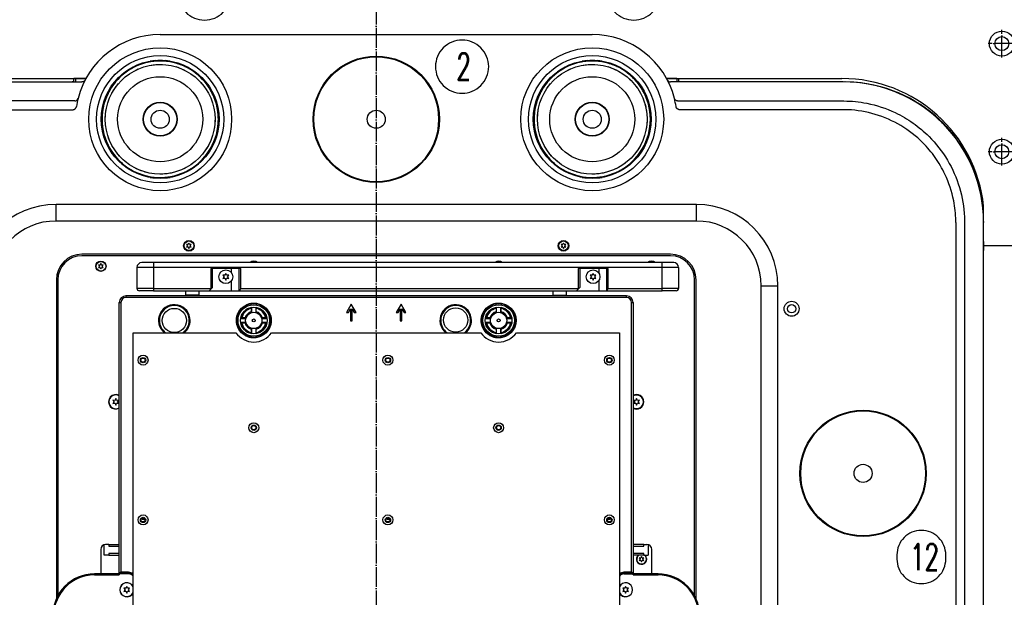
# Model space of a CAD drawing. Extents: x -1763 to 4575, y -3429 to 1051.
# Tile 191 of 193: x 3685 to 4278, y -45 to 303. Entities that reach past the tile are written whole.
import ezdxf

# ---------------------------------------------------------------- set-up
doc = ezdxf.new("R2010")
doc.units = 0
doc.linetypes.add('DASHED', pattern=[15, 7, -8])
doc.linetypes.add('DOT_CENTER', pattern=[14, 12, -1, 0, -1])
doc.layers.get('0').update_dxf_attribs({"linetype": 'CONTINUOUS'})
doc.layers.add('1', color=7, linetype='CONTINUOUS')
doc.styles.add('CONVERTER_2', font='txt.shx', dxfattribs={"width": 0.63})

# ---------------------------------------------------------------- blocks, each defined once
blk = doc.blocks.new('MANIPULATOR_TOPVIEW__658', base_point=(1892.21, 3670.62))
at = {"layer": '1', "color": 1, "linetype": 'DOT_CENTER'}
for p, q in [((4276.5, 280.25), (4276.5, 296.75)), ((4284.75, 288.5), (4268.25, 288.5)), ((4276.5, 215.25), (4276.5, 231.75)), ((4284.75, 223.5), (4268.25, 223.5))]:
    blk.add_line(p, q, dxfattribs=at)
at = {"layer": '1', "color": 7, "linetype": 'CONTINUOUS'}
for p, q in [((3619.77, 267.5), (3725.27, 267.5)), ((4074.73, 267.5), (4180.23, 267.5)), ((4265.5, -214), (4265.5, 190.85)), ((4265.5, 167), (4285.5, 167))]:
    blk.add_line(p, q, dxfattribs=at)
for centre, radius in [((4276.5, 288.5), 7.5), ((4276.5, 288.5), 4.2), ((4276.5, 223.5), 7.5), ((4276.5, 223.5), 4.2)]:
    blk.add_circle(centre, radius, dxfattribs=at)
blk.add_arc((4180.23, 181.75), 85.75, 6.0904, 90, dxfattribs=at)
blk = doc.blocks.new('TH_TV__659', base_point=(4286.02, 294))
at = {"color": 3, "linetype": 'CONTINUOUS'}
for p, q in [((3770, 294), (4030, 294)), ((3764, 277.92), (3764, 277.79)), ((3764, 277.79), (3764, 277.79)), ((3767, 278.21), (3767, 278.31)), ((3767, 278.21), (3767, 277.87)), ((3773, 278.31), (3773, 278.21)), ((3773, 277.87), (3773, 278.21)), ((3776, 277.92), (3776, 277.79)), ((3776, 277.79), (3776, 277.79)), ((4024, 277.92), (4024, 277.79)), ((4024, 277.79), (4024, 277.79)), ((4027, 278.21), (4027, 278.31)), ((4027, 278.21), (4027, 277.87)), ((4033, 278.31), (4033, 278.21)), ((4033, 277.87), (4033, 278.21)), ((4036, 277.92), (4036, 277.79)), ((4036, 277.79), (4036, 277.79)), ((3719, 267.5), (3718, 267.5)), ((3718, 265.43), (3718, 267.5)), ((3725.27, 267.5), (3719, 267.5)), ((3719, 267.5), (3719, 265.43)), ((4081, 267.5), (4074.73, 267.5)), ((4081, 267.5), (4082, 267.5)), ((4081, 267.5), (4081, 265.43)), ((4082, 267.5), (4082, 265.43)), ((3619, 265.5), (3717, 265.5)), ((3718, 265.5), (3717, 265.5)), ((3717, 265.43), (3717, 265.5)), ((3717, 265.43), (3722.95, 265.43)), ((4083, 265.43), (4077.05, 265.43)), ((4083, 265.5), (4082, 265.5)), ((4083, 265.43), (4083, 265.5)), ((4181, 265.5), (4083, 265.5)), ((3718.62, 254.02), (3618.93, 254.02)), ((3735.21, 249), (3735.08, 249)), ((3735.21, 249), (3735.21, 249)), ((3804.79, 249), (3804.79, 249)), ((3804.79, 249), (3804.92, 249)), ((3995.21, 249), (3995.08, 249)), ((3995.21, 249), (3995.21, 249)), ((4064.79, 249), (4064.79, 249)), ((4064.79, 249), (4064.92, 249)), ((4081.38, 254.02), (4181.07, 254.02)), ((3619.09, 248.77), (3717.57, 248.77)), ((3734.69, 246), (3734.79, 246)), ((3735.13, 246), (3734.79, 246)), ((3805.21, 246), (3804.87, 246)), ((3805.21, 246), (3805.31, 246)), ((3994.69, 246), (3994.79, 246)), ((3995.13, 246), (3994.79, 246)), ((4065.21, 246), (4064.87, 246)), ((4065.21, 246), (4065.31, 246)), ((4180.91, 248.77), (4082.43, 248.77)), ((4236.5, 244.99), (4236.36, 244.84)), ((4238.74, 242.98), (4238.59, 242.83)), ((3734.79, 240), (3734.69, 240)), ((3734.79, 240), (3735.13, 240)), ((3735.08, 237), (3735.21, 237)), ((3735.21, 237), (3735.21, 237)), ((3804.79, 237), (3804.92, 237)), ((3804.79, 237), (3804.79, 237)), ((3804.87, 240), (3805.21, 240)), ((3805.31, 240), (3805.21, 240)), ((3994.79, 240), (3994.69, 240)), ((3994.79, 240), (3995.13, 240)), ((3995.08, 237), (3995.21, 237)), ((3995.21, 237), (3995.21, 237)), ((4064.79, 237), (4064.92, 237)), ((4064.79, 237), (4064.79, 237)), ((4064.87, 240), (4065.21, 240)), ((4065.31, 240), (4065.21, 240)), ((4242.83, 238.59), (4242.98, 238.74)), ((4244.84, 236.36), (4244.99, 236.5)), ((3764, 208.21), (3764, 208.08)), ((3764, 208.21), (3764, 208.21)), ((3767, 208), (3767, 208.13)), ((3767, 208), (3767, 207.79)), ((3767, 207.69), (3767, 207.79)), ((3773, 208.13), (3773, 207.79)), ((3773, 207.79), (3773, 207.69)), ((3776, 208.08), (3776, 208.21)), ((3776, 208.21), (3776, 208.21)), ((4024, 208.21), (4024, 208.08)), ((4024, 208.21), (4024, 208.21)), ((4027, 208), (4027, 208.13)), ((4027, 208), (4027, 207.79)), ((4027, 207.69), (4027, 207.79)), ((4033, 208.13), (4033, 207.79)), ((4033, 207.79), (4033, 207.69)), ((4036, 208.08), (4036, 208.21)), ((4036, 208.21), (4036, 208.21)), ((4092.68, 191.8), (3707.32, 191.8)), ((3707.32, 181.8), (3707.32, 191.8)), ((4092.68, 181.8), (4092.68, 191.8)), ((4092.68, 181.8), (3707.32, 181.8)), ((4248.77, 180.91), (4248.77, -380.91)), ((4254.02, 181.07), (4254.02, -381.07)), ((4265.5, 181.5), (4265.5, 181)), ((4265.5, 169.5), (4265.5, 181)), ((4265.5, -381), (4265.5, 181)), ((3786.92, 167.59), (3785.93, 167.7)), ((3785.93, 167.7), (3786.52, 166.9)), ((3786.52, 166.9), (3785.93, 166.1)), ((3785.93, 166.1), (3786.92, 166.21)), ((3787.32, 168.5), (3786.92, 167.59)), ((3786.92, 166.21), (3787.32, 165.3)), ((3787.72, 167.59), (3787.32, 168.5)), ((3787.32, 165.3), (3787.72, 166.21)), ((3788.71, 167.7), (3787.72, 167.59)), ((3787.72, 166.21), (3788.71, 166.1)), ((3788.12, 166.9), (3788.71, 167.7)), ((3788.71, 166.1), (3788.12, 166.9)), ((4011.29, 167.7), (4011.88, 166.9)), ((4012.28, 167.59), (4011.29, 167.7)), ((4011.88, 166.9), (4011.29, 166.1)), ((4011.29, 166.1), (4012.28, 166.21)), ((4012.68, 168.5), (4012.28, 167.59)), ((4012.28, 166.21), (4012.68, 165.3)), ((4013.08, 167.59), (4012.68, 168.5)), ((4012.68, 165.3), (4013.08, 166.21)), ((4014.07, 167.7), (4013.08, 167.59)), ((4013.08, 166.21), (4014.07, 166.1)), ((4013.48, 166.9), (4014.07, 167.7)), ((4014.07, 166.1), (4013.48, 166.9)), ((4265.5, 169.5), (4265.5, 164)), ((4077.08, 161.8), (3722.92, 161.8)), ((4077.08, 160.9), (3722.92, 160.9)), ((4265.5, 141), (4265.5, 164)), ((3733.94, 155.29), (3732.95, 155.4)), ((3732.95, 155.4), (3733.54, 154.6)), ((3733.54, 154.6), (3732.95, 153.8)), ((3734.34, 156.2), (3733.94, 155.29)), ((3734.74, 155.29), (3734.34, 156.2)), ((3735.73, 155.4), (3734.74, 155.29)), ((3735.14, 154.6), (3735.73, 155.4)), ((3735.73, 153.8), (3735.14, 154.6)), ((3766.01, 156.8), (3759, 156.8)), ((4072, 156.8), (3766.01, 156.8)), ((4072, 153.8), (4072, 156.8)), ((4079, 156.8), (4072, 156.8)), ((3732.95, 153.8), (3733.94, 153.91)), ((3733.94, 153.91), (3734.34, 153)), ((3734.34, 153), (3734.74, 153.91)), ((3734.74, 153.91), (3735.73, 153.8)), ((3766, 153.8), (3756, 153.8)), ((3756, 153.8), (3756, 141.3)), ((4072, 153.8), (3766, 153.8)), ((3766, 153.8), (3766, 141.3)), ((3801.51, 153.3), (3800.51, 153.3)), ((3800.51, 153.3), (3800.51, 141.3)), ((3801.51, 141.8), (3801.51, 153.3)), ((3813.01, 153.3), (3801.51, 153.3)), ((3809.01, 149.17), (3807.78, 149.3)), ((3807.78, 149.3), (3808.51, 148.3)), ((3808.51, 148.3), (3807.78, 147.3)), ((3809.51, 150.3), (3809.01, 149.17)), ((3810.01, 149.17), (3809.51, 150.3)), ((3811.24, 149.3), (3810.01, 149.17)), ((3810.51, 148.3), (3811.24, 149.3)), ((3811.24, 147.3), (3810.51, 148.3)), ((3813.01, 150.53), (3813.01, 153.3)), ((3817.51, 153.3), (3813.01, 153.3)), ((3818.51, 153.3), (3817.51, 153.3)), ((3817.51, 139.89), (3817.51, 153.3)), ((3818.51, 141.3), (3818.51, 153.3)), ((4022.49, 153.3), (4021.49, 153.3)), ((4021.49, 153.3), (4021.49, 141.3)), ((4033.99, 153.3), (4022.49, 153.3)), ((4022.49, 153.3), (4022.49, 141.8)), ((4029.99, 149.17), (4028.76, 149.3)), ((4028.76, 149.3), (4029.49, 148.3)), ((4029.49, 148.3), (4028.76, 147.3)), ((4030.49, 150.3), (4029.99, 149.17)), ((4030.99, 149.17), (4030.49, 150.3)), ((4032.22, 149.3), (4030.99, 149.17)), ((4031.49, 148.3), (4032.22, 149.3)), ((4032.22, 147.3), (4031.49, 148.3)), ((4033.99, 153.3), (4033.99, 150.53)), ((4038.49, 153.3), (4033.99, 153.3)), ((4039.49, 153.3), (4038.49, 153.3)), ((4038.49, 153.3), (4038.49, 139.89)), ((4039.49, 141.3), (4039.49, 153.3)), ((4082, 153.8), (4072, 153.8)), ((4072, 141.3), (4072, 153.8)), ((4082, 153.8), (4082, 141.3)), ((3707.52, 146.4), (3707.52, -45.43)), ((3708.42, 146.4), (3708.42, -43.59)), ((3807.78, 147.3), (3809.01, 147.43)), ((3809.01, 147.43), (3809.51, 146.3)), ((3809.51, 146.3), (3810.01, 147.43)), ((3810.01, 147.43), (3811.24, 147.3)), ((3813.01, 139.8), (3813.01, 146.07)), ((4028.76, 147.3), (4029.99, 147.43)), ((4029.99, 147.43), (4030.49, 146.3)), ((4030.49, 146.3), (4030.99, 147.43)), ((4030.99, 147.43), (4032.22, 147.3)), ((4033.99, 146.07), (4033.99, 139.8)), ((4091.58, -43.59), (4091.58, 146.4)), ((4092.48, -45.43), (4092.48, 146.4)), ((4131.68, 142.8), (4141.68, 142.8)), ((4131.68, -342.8), (4131.68, 142.8)), ((4141.68, -342.8), (4141.68, 142.8)), ((3749.4, 136.8), (3749.4, 135.8)), ((4050.6, 136.8), (3749.4, 136.8)), ((3766, 141.3), (3756, 141.3)), ((3766, 139.8), (3757.5, 139.8)), ((3766, 141.3), (3800.51, 141.3)), ((3766, 139.8), (3799.51, 139.8)), ((3785.51, 137.2), (3785.51, 139.8)), ((3793.51, 137.2), (3785.51, 137.2)), ((3785.71, 137), (3785.51, 137.2)), ((3793.31, 137), (3785.71, 137)), ((3787.01, 136.8), (3787.01, 137)), ((3792.01, 136.8), (3792.01, 137)), ((3793.31, 137), (3793.51, 137.2)), ((3793.51, 137.2), (3793.51, 139.8)), ((3799.51, 139.8), (3800.57, 140.86)), ((3799.51, 139.8), (3803.34, 139.8)), ((3800.57, 140.86), (3801.51, 141.8)), ((3803.34, 139.8), (3813.01, 139.8)), ((3813.01, 139.8), (3817.51, 139.8)), ((3817.51, 139.89), (3817.51, 139.8)), ((3817.51, 139.8), (3849.34, 139.8)), ((3818.51, 141.3), (4021.49, 141.3)), ((3849.34, 139.8), (3950.66, 139.8)), ((3950.66, 139.8), (3985.39, 139.8)), ((3985.39, 139.8), (3989.89, 139.8)), ((3989.89, 139.8), (3996.66, 139.8)), ((3996.66, 139.8), (4020.49, 139.8)), ((4006.49, 137.2), (4006.49, 139.8)), ((4006.49, 137.2), (4014.49, 137.2)), ((4006.69, 137), (4006.49, 137.2)), ((4014.29, 137), (4006.69, 137)), ((4007.99, 136.8), (4007.99, 137)), ((4012.99, 136.8), (4012.99, 137)), ((4014.29, 137), (4014.49, 137.2)), ((4014.49, 137.2), (4014.49, 139.8)), ((4021.55, 140.86), (4020.49, 139.8)), ((4020.49, 139.8), (4033.99, 139.8)), ((4022.49, 141.8), (4021.55, 140.86)), ((4033.99, 139.8), (4038.49, 139.8)), ((4038.49, 139.89), (4038.49, 139.8)), ((4038.49, 139.8), (4072, 139.8)), ((4039.49, 141.3), (4072, 141.3)), ((4050.6, 135.8), (4050.6, 136.8)), ((4072, 139.8), (4072, 141.3)), ((4082, 141.3), (4072, 141.3)), ((4080.5, 139.8), (4072, 139.8)), ((4265.5, 43), (4265.5, 141)), ((3745.4, -30), (3745.4, 132.8)), ((3745.4, 132.8), (3746.4, 132.8)), ((3746.4, 132.8), (3746.4, -29.5)), ((4050.6, 135.8), (3749.4, 135.8)), ((3885, 131.8), (3882.11, 126.8)), ((3887.89, 126.8), (3885, 131.8)), ((3915, 131.8), (3912.11, 126.8)), ((3917.89, 126.8), (3915, 131.8)), ((4053.6, 132.8), (4054.6, 132.8)), ((4053.6, -29.5), (4053.6, 132.8)), ((4054.6, 132.8), (4054.6, -30)), ((3824.84, 129.85), (3824.84, 129.73)), ((3824.84, 129.73), (3824.84, 129.2)), ((3824.84, 129.2), (3824.84, 127.23)), ((3824.84, 127.23), (3824.84, 126.76)), ((3824.84, 126.74), (3824.84, 126.76)), ((3825.14, 127.22), (3825.14, 129.91)), ((3827.54, 129.91), (3827.54, 127.22)), ((3827.84, 129.85), (3827.84, 129.73)), ((3827.84, 129.2), (3827.84, 129.73)), ((3827.84, 127.23), (3827.84, 129.2)), ((3827.84, 126.76), (3827.84, 127.23)), ((3827.84, 126.76), (3827.84, 126.74)), ((3882.11, 126.8), (3883.27, 126.8)), ((3883.27, 126.8), (3884.5, 128.93)), ((3884.5, 128.93), (3884.5, 121.8)), ((3885.5, 121.8), (3885.5, 128.93)), ((3885.5, 128.93), (3886.73, 126.8)), ((3886.73, 126.8), (3887.89, 126.8)), ((3912.11, 126.8), (3913.27, 126.8)), ((3913.27, 126.8), (3914.5, 128.93)), ((3914.5, 128.93), (3914.5, 121.8)), ((3915.5, 121.8), (3915.5, 128.93)), ((3915.5, 128.93), (3916.73, 126.8)), ((3916.73, 126.8), (3917.89, 126.8)), ((3972.16, 129.85), (3972.16, 129.73)), ((3972.16, 129.73), (3972.16, 129.2)), ((3972.16, 129.2), (3972.16, 127.23)), ((3972.16, 127.23), (3972.16, 126.76)), ((3972.16, 126.74), (3972.16, 126.76)), ((3972.46, 127.22), (3972.46, 129.91)), ((3974.86, 129.91), (3974.86, 127.22)), ((3975.16, 129.85), (3975.16, 129.73)), ((3975.16, 129.73), (3975.16, 129.2)), ((3975.16, 127.23), (3975.16, 129.2)), ((3975.16, 126.76), (3975.16, 127.23)), ((3975.16, 126.76), (3975.16, 126.74)), ((3818.41, 123.17), (3821.09, 123.17)), ((3821.09, 120.77), (3818.41, 120.77)), ((3818.46, 123.47), (3818.58, 123.47)), ((3818.46, 120.47), (3818.58, 120.47)), ((3819.11, 123.47), (3818.58, 123.47)), ((3818.58, 120.47), (3819.11, 120.47)), ((3821.08, 123.47), (3819.11, 123.47)), ((3819.11, 120.47), (3821.08, 120.47)), ((3821.55, 123.47), (3821.08, 123.47)), ((3821.08, 120.47), (3821.55, 120.47)), ((3821.55, 123.47), (3821.57, 123.47)), ((3821.57, 120.47), (3821.55, 120.47)), ((3831.11, 123.47), (3831.13, 123.47)), ((3831.13, 120.47), (3831.11, 120.47)), ((3831.6, 123.47), (3831.13, 123.47)), ((3831.13, 120.47), (3831.6, 120.47)), ((3831.59, 123.17), (3834.27, 123.17)), ((3834.27, 120.77), (3831.59, 120.77)), ((3833.57, 123.47), (3831.6, 123.47)), ((3831.6, 120.47), (3833.57, 120.47)), ((3834.1, 123.47), (3833.57, 123.47)), ((3833.57, 120.47), (3834.1, 120.47)), ((3834.1, 123.47), (3834.22, 123.47)), ((3834.1, 120.47), (3834.22, 120.47)), ((3884.5, 121.8), (3885.5, 121.8)), ((3914.5, 121.8), (3915.5, 121.8)), ((3965.73, 123.17), (3968.41, 123.17)), ((3968.41, 120.77), (3965.73, 120.77)), ((3965.78, 123.47), (3965.9, 123.47)), ((3965.78, 120.47), (3965.9, 120.47)), ((3966.43, 123.47), (3965.9, 123.47)), ((3965.9, 120.47), (3966.43, 120.47)), ((3968.4, 123.47), (3966.43, 123.47)), ((3966.43, 120.47), (3968.4, 120.47)), ((3968.87, 123.47), (3968.4, 123.47)), ((3968.4, 120.47), (3968.87, 120.47)), ((3968.87, 123.47), (3968.89, 123.47)), ((3968.89, 120.47), (3968.87, 120.47)), ((3978.43, 123.47), (3978.45, 123.47)), ((3978.45, 120.47), (3978.43, 120.47)), ((3978.92, 123.47), (3978.45, 123.47)), ((3978.45, 120.47), (3978.92, 120.47)), ((3978.91, 123.17), (3981.59, 123.17)), ((3981.59, 120.77), (3978.91, 120.77)), ((3980.89, 123.47), (3978.92, 123.47)), ((3978.92, 120.47), (3980.89, 120.47)), ((3981.42, 123.47), (3980.89, 123.47)), ((3980.89, 120.47), (3981.42, 120.47)), ((3981.42, 123.47), (3981.54, 123.47)), ((3981.42, 120.47), (3981.54, 120.47)), ((3753.68, -309.01), (3753.68, 114.63)), ((3753.68, 114.63), (3815.61, 114.63)), ((3824.84, 117.18), (3824.84, 117.2)), ((3824.84, 117.18), (3824.84, 116.71)), ((3824.84, 116.71), (3824.84, 114.74)), ((3824.84, 114.74), (3824.84, 114.21)), ((3824.84, 114.21), (3824.84, 114.09)), ((3825.14, 114.04), (3825.14, 116.73)), ((3827.54, 116.73), (3827.54, 114.04)), ((3827.84, 117.2), (3827.84, 117.18)), ((3827.84, 116.71), (3827.84, 117.18)), ((3827.84, 114.74), (3827.84, 116.71)), ((3827.84, 114.74), (3827.84, 114.21)), ((3827.84, 114.21), (3827.84, 114.09)), ((3837.07, 114.63), (3962.93, 114.63)), ((3972.16, 117.18), (3972.16, 117.2)), ((3972.16, 117.18), (3972.16, 116.71)), ((3972.16, 116.71), (3972.16, 114.74)), ((3972.16, 114.74), (3972.16, 114.21)), ((3972.16, 114.21), (3972.16, 114.09)), ((3972.46, 114.04), (3972.46, 116.73)), ((3974.86, 116.73), (3974.86, 114.04)), ((3975.16, 117.2), (3975.16, 117.18)), ((3975.16, 116.71), (3975.16, 117.18)), ((3975.16, 114.74), (3975.16, 116.71)), ((3975.16, 114.74), (3975.16, 114.21)), ((3975.16, 114.21), (3975.16, 114.09)), ((3984.39, 114.63), (4046.32, 114.63)), ((4046.32, 114.63), (4046.32, -309.01)), ((3741.59, 74.05), (3742.32, 73.05)), ((3742.82, 73.92), (3741.59, 74.05)), ((3742.32, 73.05), (3741.59, 72.05)), ((3741.59, 72.05), (3742.82, 72.18)), ((3743.32, 75.05), (3742.82, 73.92)), ((3742.82, 72.18), (3743.32, 71.05)), ((3743.82, 73.92), (3743.32, 75.05)), ((3743.32, 71.05), (3743.82, 72.18)), ((3745.05, 74.05), (3743.82, 73.92)), ((3743.82, 72.18), (3745.05, 72.05)), ((3744.32, 73.05), (3745.05, 74.05)), ((3745.05, 72.05), (3744.32, 73.05)), ((4056.18, 73.92), (4054.95, 74.05)), ((4054.95, 74.05), (4055.68, 73.05)), ((4055.68, 73.05), (4054.95, 72.05)), ((4054.95, 72.05), (4056.18, 72.18)), ((4056.68, 75.05), (4056.18, 73.92)), ((4056.18, 72.18), (4056.68, 71.05)), ((4057.18, 73.92), (4056.68, 75.05)), ((4056.68, 71.05), (4057.18, 72.18)), ((4058.41, 74.05), (4057.18, 73.92)), ((4057.18, 72.18), (4058.41, 72.05)), ((4057.68, 73.05), (4058.41, 74.05)), ((4058.41, 72.05), (4057.68, 73.05)), ((4265.5, -41.02), (4265.5, 43)), ((3760.86, 2.48), (3760.81, 2.48)), ((3760.93, 2.28), (3760.81, 2.28)), ((3908.18, 2.48), (3908.13, 2.48)), ((3908.25, 2.28), (3908.13, 2.28)), ((4039.19, 2.28), (4039.07, 2.28)), ((4039.19, 2.48), (4039.14, 2.48)), ((3734.2, -15.7), (3734.2, -30.5)), ((3736.35, -19.2), (3736.35, -12.82)), ((3739.05, -12.7), (3737.2, -12.7)), ((3739.05, -12.7), (3739.05, -13.75)), ((3739.05, -12.7), (3745.4, -12.7)), ((3739.05, -13.75), (3745.4, -13.75)), ((4060.95, -12.7), (4054.6, -12.7)), ((4054.6, -13.75), (4060.95, -13.75)), ((4060.95, -13.75), (4060.95, -12.7)), ((4060.95, -12.7), (4062.8, -12.7)), ((4063.65, -12.82), (4063.65, -19.2)), ((4065.8, -30.5), (4065.8, -15.7)), ((3739.05, -19.2), (3736.35, -19.2)), ((3745.4, -18.15), (3739.05, -18.15)), ((3739.05, -18.15), (3739.05, -19.2)), ((3739.05, -19.2), (3745.4, -19.2)), ((4060.95, -18.15), (4054.6, -18.15)), ((4060.95, -19.2), (4054.6, -19.2)), ((4058.29, -20.8), (4058.88, -21.6)), ((4059.28, -20.91), (4058.29, -20.8)), ((4058.88, -21.6), (4058.29, -22.4)), ((4058.29, -22.4), (4059.28, -22.29)), ((4059.68, -20), (4059.28, -20.91)), ((4059.28, -22.29), (4059.68, -23.2)), ((4060.08, -20.91), (4059.68, -20)), ((4059.68, -23.2), (4060.08, -22.29)), ((4061.07, -20.8), (4060.08, -20.91)), ((4060.08, -22.29), (4061.07, -22.4)), ((4060.48, -21.6), (4061.07, -20.8)), ((4061.07, -22.4), (4060.48, -21.6)), ((4060.95, -19.2), (4060.95, -18.15)), ((4060.95, -19.2), (4063.65, -19.2)), ((3745.9, -30), (3746.4, -29.5)), ((3750.9, -29.5), (3746.4, -29.5)), ((3750.9, -29.5), (3750.9, -30)), ((4049.1, -29.5), (4049.1, -30)), ((4053.6, -29.5), (4049.1, -29.5)), ((4053.6, -29.5), (4054.1, -30)), ((3730.4, -31.1), (3730.4, -30.5)), ((3745.4, -30.5), (3730.4, -30.5)), ((3730.4, -31.1), (3745.4, -31.1)), ((3745.4, -30), (3745.4, -30.5)), ((3745.9, -30), (3745.4, -30)), ((3745.4, -30.5), (3745.4, -31.1)), ((3750.9, -30.5), (3745.4, -30.5)), ((3750.9, -30), (3745.9, -30)), ((4054.1, -30), (4049.1, -30)), ((4049.1, -30.5), (4054.6, -30.5)), ((4054.1, -30), (4054.6, -30)), ((4054.6, -30.5), (4054.6, -30)), ((4054.6, -31.1), (4054.6, -30.5)), ((4069.6, -30.5), (4054.6, -30.5)), ((4054.6, -31.1), (4069.6, -31.1)), ((4069.6, -31.1), (4069.6, -30.5)), ((3749.4, -39.13), (3748.17, -39)), ((3748.17, -39), (3748.9, -40)), ((3748.9, -40), (3748.17, -41)), ((3748.17, -41), (3749.4, -40.87)), ((3749.9, -38), (3749.4, -39.13)), ((3749.4, -40.87), (3749.9, -42)), ((3750.4, -39.13), (3749.9, -38)), ((3749.9, -42), (3750.4, -40.87)), ((3751.63, -39), (3750.4, -39.13)), ((3750.4, -40.87), (3751.63, -41)), ((3750.9, -40), (3751.63, -39)), ((3751.63, -41), (3750.9, -40)), ((4049.6, -39.13), (4048.37, -39)), ((4048.37, -39), (4049.1, -40)), ((4049.1, -40), (4048.37, -41)), ((4048.37, -41), (4049.6, -40.87)), ((4050.1, -38), (4049.6, -39.13)), ((4049.6, -40.87), (4050.1, -42)), ((4050.6, -39.13), (4050.1, -38)), ((4050.1, -42), (4050.6, -40.87)), ((4051.83, -39), (4050.6, -39.13)), ((4050.6, -40.87), (4051.83, -41)), ((4051.1, -40), (4051.83, -39)), ((4051.83, -41), (4051.1, -40)), ((4265.5, -50.85), (4265.5, -41.02))]:
    blk.add_line(p, q, dxfattribs=at)
at = {"color": 3, "linetype": 'DASHED'}
for p, q in [((3619, 265.5), (3717, 265.5)), ((4181, 265.5), (4083, 265.5)), ((3767, 208), (3767, 208.13)), ((3773, 208.13), (3773, 207.79)), ((3773, 207.79), (3773, 207.69)), ((4027, 208), (4027, 208.13)), ((4033, 208.13), (4033, 207.79)), ((4033, 207.79), (4033, 207.69)), ((4265.5, -381), (4265.5, 181)), ((4265.5, 169.5), (4265.5, 181)), ((4265.5, 141), (4265.5, 164)), ((3803.34, 139.8), (3813.01, 139.8)), ((3813.01, 139.8), (3817.51, 139.8)), ((3817.51, 139.8), (3849.34, 139.8)), ((3950.66, 139.8), (3985.39, 139.8)), ((3985.39, 139.8), (3989.89, 139.8)), ((3989.89, 139.8), (3996.66, 139.8)), ((4265.5, 43), (4265.5, 141)), ((4265.5, -41.02), (4265.5, 43)), ((3739.05, -12.7), (3737.2, -12.7)), ((3739.05, -12.7), (3737.2, -12.7)), ((3739.05, -12.7), (3745.4, -12.7)), ((3739.05, -12.7), (3745.4, -12.7)), ((4060.95, -12.7), (4054.6, -12.7)), ((4060.95, -12.7), (4054.6, -12.7)), ((4060.95, -12.7), (4062.8, -12.7)), ((4060.95, -12.7), (4062.8, -12.7)), ((3745.4, -30.5), (3745.4, -31.1)), ((4054.6, -31.1), (4054.6, -30.5)), ((4265.5, -50.85), (4265.5, -41.02))]:
    blk.add_line(p, q, dxfattribs=at)
at = {"color": 3, "linetype": 'CONTINUOUS'}
for centre, radius in [((3770, 243), 43), ((4030, 243), 43), ((3770, 243), 38.3), ((3900, 243), 38), ((3900, 243), 37.57), ((4030, 243), 38.3), ((3770, 243), 35.46), ((3770, 243), 33), ((4030, 243), 35.46), ((4030, 243), 33), ((3770, 243), 25.59), ((4030, 243), 25.59), ((3770, 243), 10.25), ((3770, 243), 10), ((4030, 243), 10.25), ((4030, 243), 10), ((3770, 243), 5.45), ((3900, 243), 5.45), ((4030, 243), 5.45), ((3787.32, 166.9), 3.2), ((3787.32, 166.9), 2.9), ((4012.68, 166.9), 3.2), ((4012.68, 166.9), 2.9), ((3734.34, 154.6), 3.1), ((3734.34, 154.6), 2.9), ((3809.51, 148.3), 4.15), ((4030.49, 148.3), 4.15), ((3826.34, 121.97), 10.5), ((3826.34, 121.97), 9.5), ((3973.66, 121.97), 10.5), ((3973.66, 121.97), 9.5), ((4150, 129), 4.5), ((4150, 129), 2.5), ((3778.51, 121.97), 7.3), ((3826.34, 121.97), 8.03), ((3826.34, 121.97), 4.9), ((3947.83, 122.24), 7.3), ((3973.66, 121.97), 8.03), ((3973.66, 121.97), 4.9), ((3826.34, 121.97), 0.9), ((3973.66, 121.97), 0.9), ((3759.71, 98.12), 3), ((3907.03, 98.12), 3), ((4040.29, 98.12), 3), ((3759.71, 98.12), 1.6), ((3759.71, 98.12), 1.25), ((3907.03, 98.12), 1.6), ((3907.03, 98.12), 1.25), ((4040.29, 98.12), 1.6), ((4040.29, 98.12), 1.25), ((4193, 30), 38), ((4193, 30), 37.57), ((3826.34, 57.48), 3), ((3973.66, 57.48), 3), ((3826.34, 57.48), 1.6), ((3826.34, 57.48), 1.25), ((3973.66, 57.48), 1.6), ((3973.66, 57.48), 1.25), ((4193, 30), 5.45), ((3759.71, 2), 3), ((3759.71, 2), 1.6), ((3759.71, 2), 1.25), ((3907.03, 2), 3), ((3907.03, 2), 1.6), ((3907.03, 2), 1.25), ((4040.29, 2), 3), ((4040.29, 2), 1.6), ((4040.29, 2), 1.25)]:
    blk.add_circle(centre, radius, dxfattribs=at)
at = {"color": 3, "linetype": 'DASHED'}
for centre, radius in [((3770, 243), 33), ((4030, 243), 33), ((3826.34, 121.97), 10.5), ((3973.66, 121.97), 10.5)]:
    blk.add_circle(centre, radius, dxfattribs=at)
at = {"color": 3, "linetype": 'CONTINUOUS'}
for centre, radius, start, end in [((3770, 243), 51, 90, 165.80364), ((4030, 243), 51, 14.19636, 90), ((3770, 243), 35.3, 99.78519, 170.21481), ((3770, 243), 35.3, 99.78518, 170.21482), ((3770, 243), 35, 39.9171, 140.0829), ((3770, 243), 35.44, 94.85643, 99.7482), ((3770, 243), 35.34, 85.13035, 94.86965), ((3770, 243), 35.44, 80.2518, 85.14357), ((3770, 243), 35.3, 9.78519, 80.21481), ((3770, 243), 35.3, 9.78518, 80.21482), ((4030, 243), 35.3, 99.78519, 170.21481), ((4030, 243), 35.3, 99.78518, 170.21482), ((4030, 243), 35, 39.9171, 140.0829), ((4030, 243), 35.44, 94.85643, 99.7482), ((4030, 243), 35.34, 85.13035, 94.86965), ((4030, 243), 35.44, 80.2518, 85.14357), ((4030, 243), 35.3, 9.78519, 80.21481), ((4030, 243), 35.3, 9.78518, 80.21482), ((3770, 243), 35, 140.0829, 149.9171), ((3770, 243), 35, 30.0829, 39.9171), ((4030, 243), 35, 140.0829, 149.9171), ((4030, 243), 35, 30.0829, 39.9171), ((4181, 181), 84.5, 0, 90), ((4181.5, 181.5), 84, 49.09563, 90), ((4181, 181), 84.5, 0, 88.9062), ((3770, 243), 51, 165.80364, 171.35948), ((3770, 243), 35, 149.9171, -149.9171), ((3770, 243), 35, 0, 30.0829), ((4030, 243), 35, 149.9171, -149.9171), ((4030, 243), 35, 0, 30.0829), ((4030, 243), 51, 8.64052, 14.19636), ((3770, 243), 35.44, 170.2518, 175.14357), ((3770, 243), 35.44, 4.85643, 9.7482), ((4030, 243), 35.44, 170.2518, 175.14357), ((4030, 243), 35.44, 4.85643, 9.7482), ((3770, 243), 35.34, 175.13035, -175.13035), ((3770, 243), 35, -30.0829, 0), ((3770, 243), 35.34, -4.86965, 4.86965), ((4030, 243), 35.34, 175.13035, -175.13035), ((4030, 243), 35, -30.0829, 0), ((4030, 243), 35.34, -4.86965, 4.86965), ((4181.5, 181.5), 84, 47.0463, 49.09563), ((4181.5, 181.5), 84, 42.95287, 47.0463), ((3770, 243), 35.44, -175.14357, -170.2518), ((3770, 243), 35.3, -170.21482, -99.78518), ((3770, 243), 35.3, -170.21481, -99.78519), ((3770, 243), 35.3, -80.21482, -9.78518), ((3770, 243), 35.3, -80.21481, -9.78519), ((3770, 243), 35.44, -9.7482, -4.85643), ((4030, 243), 35.44, -175.14357, -170.2518), ((4030, 243), 35.3, -170.21482, -99.78518), ((4030, 243), 35.3, -170.21481, -99.78519), ((4030, 243), 35.3, -80.21482, -9.78518), ((4030, 243), 35.3, -80.21481, -9.78519), ((4030, 243), 35.44, -9.7482, -4.85643), ((4181.5, 181.5), 84, 40.90354, 42.95287), ((4181.5, 181.5), 84, 0, 40.90354), ((3770, 243), 35, -149.9171, -140.0829), ((3770, 243), 35, -39.9171, -30.0829), ((4030, 243), 35, -149.9171, -140.0829), ((4030, 243), 35, -39.9171, -30.0829), ((3770, 243), 35, -140.0829, -113.89551), ((3770, 243), 35, -66.10449, -39.9171), ((4030, 243), 35, -140.0829, -113.89551), ((4030, 243), 35, -66.10449, -39.9171), ((3770, 243), 35, -113.89551, -66.10449), ((3770, 243), 35.44, -99.7482, -94.85643), ((3770, 243), 35.34, -94.86965, -85.13035), ((3770, 243), 35.44, -85.14357, -80.2518), ((4030, 243), 35, -113.89551, -66.10449), ((4030, 243), 35.44, -99.7482, -94.85643), ((4030, 243), 35.34, -94.86965, -85.13035), ((4030, 243), 35.44, -85.14357, -80.2518), ((3707.32, 142.8), 49, 90, 180), ((4092.68, 142.8), 49, 0, 90), ((3707.32, 142.8), 39, 90, 180), ((4092.68, 142.8), 39, 0, 90), ((4263.5, 169.5), 2, -0.59655, 0), ((3722.92, 146.4), 15.4, 90, 180), ((3722.92, 146.4), 14.5, 90, 180), ((4077.08, 146.4), 15.4, 0, 90), ((4077.08, 146.4), 14.5, 0, 90), ((4263.5, 164), 2, 0, 0.59655), ((3759, 153.8), 3, 90, 180), ((3826.34, 154.6), 3.1, 45.20868, 134.79132), ((3826.34, 154.6), 2.9, 90, 130.65725), ((3826.34, 154.6), 2.9, 49.34275, 90), ((3973.66, 154.6), 3.1, 45.20868, 134.79132), ((3973.66, 154.6), 2.9, 90, 130.65725), ((3973.66, 154.6), 2.9, 49.34275, 90), ((4065.66, 154.6), 3.1, 45.20868, 134.79132), ((4065.66, 154.6), 2.9, 90, 130.65725), ((4065.66, 154.6), 2.9, 49.34275, 90), ((4079, 153.8), 3, 0, 90), ((3749.4, 132.8), 4, 90, 180), ((3757.5, 141.3), 1.5, 180, -90), ((3802.01, 141.3), 1.5, 180, -163.12551), ((3817.01, 141.3), 1.5, -70.52878, 0), ((4022.99, 141.3), 1.5, 180, -163.12551), ((4037.99, 141.3), 1.5, -70.52878, 0), ((4050.6, 132.8), 4, 0, 90), ((4080.5, 141.3), 1.5, -90, 0), ((3749.4, 132.8), 3, 90, 180), ((3778.51, 121.97), 9.5, 0, -129.39885), ((3778.51, 121.97), 9, -54.65433, 180), ((3826.34, 121.97), 10, 98.62693, 171.37307), ((3826.34, 121.97), 10, 81.37307, 98.62693), ((3826.34, 121.97), 10, 8.62693, 81.37307), ((3947.83, 121.97), 9.5, 0, -129.39885), ((3947.83, 121.97), 9, -54.65433, 180), ((3973.66, 121.97), 10, 98.62693, 171.37307), ((3973.66, 121.97), 10, 81.37307, 98.62693), ((3973.66, 121.97), 10, 8.62693, 81.37307), ((4050.6, 132.8), 3, 0, 90), ((3826.34, 121.97), 7.9, 100.9454, 169.0546), ((3826.34, 121.97), 7.39, 101.71707, 168.28293), ((3826.34, 121.97), 5.47, 105.92296, 164.07704), ((3826.34, 121.97), 5.02, 107.37979, 162.62021), ((3826.34, 121.97), 5, 107.4576, 162.5424), ((3826.34, 121.97), 5, 104.5494, 107.4576), ((3823.64, 127.22), 1.5, -20.26682, 0), ((3829.04, 127.22), 1.5, 180, -159.73318), ((3826.34, 121.97), 5, 72.5424, 75.4506), ((3826.34, 121.97), 7.9, 10.9454, 79.0546), ((3826.34, 121.97), 7.39, 11.71707, 78.28293), ((3826.34, 121.97), 5.47, 15.92296, 74.07704), ((3826.34, 121.97), 5.02, 17.37979, 72.62021), ((3826.34, 121.97), 5, 17.4576, 72.5424), ((3973.66, 121.97), 7.9, 100.9454, 169.0546), ((3973.66, 121.97), 7.39, 101.71707, 168.28293), ((3973.66, 121.97), 5.47, 105.92296, 164.07704), ((3973.66, 121.97), 5.02, 107.37979, 162.62021), ((3973.66, 121.97), 5, 107.4576, 162.5424), ((3973.66, 121.97), 5, 104.5494, 107.4576), ((3970.96, 127.22), 1.5, -20.26682, 0), ((3976.36, 127.22), 1.5, 180, -159.73318), ((3973.66, 121.97), 5, 72.5424, 75.4506), ((3973.66, 121.97), 7.9, 10.9454, 79.0546), ((3973.66, 121.97), 7.39, 11.71707, 78.28293), ((3973.66, 121.97), 5.47, 15.92296, 74.07704), ((3973.66, 121.97), 5.02, 17.37979, 72.62021), ((3973.66, 121.97), 5, 17.4576, 72.5424), ((3778.51, 121.97), 9, 180, -125.34567), ((3778.51, 121.97), 9.5, -50.60115, 0), ((3826.34, 121.97), 10, 171.37307, 180), ((3826.34, 121.97), 10, 180, -171.37307), ((3826.34, 121.97), 10, -171.37307, -98.62693), ((3826.34, 121.97), 7.9, -169.0546, -100.9454), ((3826.34, 121.97), 7.39, -168.28293, -101.71707), ((3826.34, 121.97), 5.47, -164.07704, -105.92296), ((3821.09, 124.67), 1.5, -90, -69.73318), ((3821.09, 119.27), 1.5, 69.73318, 90), ((3826.34, 121.97), 5, 162.5424, 165.4506), ((3826.34, 121.97), 5, -165.4506, -162.5424), ((3826.34, 121.97), 5.02, -162.62021, -107.37979), ((3826.34, 121.97), 5, -162.5424, -107.4576), ((3826.34, 121.97), 5, -72.5424, -17.4576), ((3826.34, 121.97), 5.02, -72.62021, -17.37979), ((3826.34, 121.97), 5.47, -74.07704, -15.92296), ((3826.34, 121.97), 7.39, -78.28293, -11.71707), ((3826.34, 121.97), 7.9, -79.0546, -10.9454), ((3826.34, 121.97), 10, -81.37307, -8.62693), ((3831.59, 124.67), 1.5, -110.26682, -90), ((3831.59, 119.27), 1.5, 90, 110.26682), ((3826.34, 121.97), 5, 14.5494, 17.4576), ((3826.34, 121.97), 5, -17.4576, -14.5494), ((3826.34, 121.97), 10, 0, 8.62693), ((3826.34, 121.97), 10, -8.62693, 0), ((3947.83, 121.97), 9, 180, -125.34567), ((3947.83, 121.97), 9.5, -50.60115, 0), ((3973.66, 121.97), 10, 171.37307, -180), ((3973.66, 121.97), 10, 180, -171.37307), ((3973.66, 121.97), 10, -171.37307, -98.62693), ((3973.66, 121.97), 7.9, -169.0546, -100.9454), ((3973.66, 121.97), 7.39, -168.28293, -101.71707), ((3973.66, 121.97), 5.47, -164.07704, -105.92296), ((3968.41, 124.67), 1.5, -90, -69.73318), ((3968.41, 119.27), 1.5, 69.73318, 90), ((3973.66, 121.97), 5, 162.5424, 165.4506), ((3973.66, 121.97), 5, -165.4506, -162.5424), ((3973.66, 121.97), 5.02, -162.62021, -107.37979), ((3973.66, 121.97), 5, -162.5424, -107.4576), ((3973.66, 121.97), 5.47, -74.07704, -15.92296), ((3973.66, 121.97), 7.39, -78.28293, -11.71707), ((3973.66, 121.97), 7.9, -79.0546, -10.9454), ((3973.66, 121.97), 5, -72.5424, -17.4576), ((3973.66, 121.97), 5.02, -72.62021, -17.37979), ((3973.66, 121.97), 10, -81.37307, -8.62693), ((3978.91, 124.67), 1.5, -110.26682, -90), ((3978.91, 119.27), 1.5, 90, 110.26682), ((3973.66, 121.97), 5, 14.5494, 17.4576), ((3973.66, 121.97), 5, -17.4576, -14.5494), ((3973.66, 121.97), 10, 0, 8.62693), ((3973.66, 121.97), 10, -8.62693, 0), ((3826.34, 121.97), 13, -145.61859, -34.38141), ((3826.34, 121.97), 5, -107.4576, -104.5494), ((3823.64, 116.73), 1.5, 0, 20.26682), ((3829.04, 116.73), 1.5, 159.73318, 180), ((3826.34, 121.97), 5, -75.4506, -72.5424), ((3973.66, 121.97), 13, -145.61859, -34.38141), ((3973.66, 121.97), 5, -107.4576, -104.5494), ((3970.96, 116.73), 1.5, 0, 20.26682), ((3976.36, 116.73), 1.5, 159.73318, 180), ((3973.66, 121.97), 5, -75.4506, -72.5424), ((3826.34, 121.97), 10, -98.62693, -81.37307), ((3973.66, 121.97), 10, -98.62693, -81.37307), ((3743.32, 73.05), 4.35, 61.43464, -61.43464), ((3743.32, 73.05), 4.15, 59.92026, 180), ((4056.68, 73.05), 4.35, 0, 118.56536), ((4056.68, 73.05), 4.15, -120.07974, 120.07974), ((3743.32, 73.05), 4.15, 180, -59.92026), ((4056.68, 73.05), 4.35, -118.56536, 0), ((3760.81, 7.28), 5, -114.88792, -90), ((3760.81, 7.28), 4.8, -114.18164, -90), ((3908.13, 7.28), 5, -114.88792, -90), ((3908.13, 7.28), 4.8, -114.18164, -90), ((4039.19, 7.28), 4.8, -90, -65.81836), ((4039.19, 7.28), 5, -90, -65.11208), ((3737.2, -15.7), 3, 90, 180), ((4062.8, -15.7), 3, 0, 90), ((4059.68, -21.6), 3.1, 129.26803, 0), ((4059.68, -21.6), 2.9, 124.14842, -90), ((4059.68, -21.6), 2.9, -90, 55.85158), ((4059.68, -21.6), 3.1, 0, 50.73197), ((3750.9, -34), 4.5, 51.84596, 90), ((4049.1, -34), 4.5, 90, 128.15404), ((3730.4, -55.5), 25, 90, 180), ((3730.4, -55.5), 24.4, 90, 180), ((3750.9, -34), 4, 45.97278, 90), ((3750.9, -34), 3.5, 37.41216, 90), ((4049.1, -34), 4, 90, 134.02722), ((4049.1, -34), 3.5, 90, 142.58784), ((4069.6, -55.5), 25, 0, 90), ((4069.6, -55.5), 24.4, 0, 90), ((3749.9, -40), 4.2, 25.84193, 180), ((3749.9, -40), 4.2, 180, -25.84193), ((3749.9, -40), 4.15, 24.37784, -24.37784), ((4050.1, -40), 4.2, 0, 154.15807), ((4050.1, -40), 4.15, 0, 155.62216), ((4050.1, -40), 4.15, -155.62216, 0), ((4050.1, -40), 4.2, -154.15807, 0)]:
    blk.add_arc(centre, radius, start, end, dxfattribs=at)
at = {"color": 3, "linetype": 'DASHED'}
for centre, radius, start, end in [((3770, 243), 35, 39.9171, 140.0829), ((4030, 243), 35, 39.9171, 140.0829), ((3770, 243), 35, 140.0829, 149.9171), ((3770, 243), 35, 30.0829, 39.9171), ((4030, 243), 35, 140.0829, 149.9171), ((4030, 243), 35, 30.0829, 39.9171), ((4181, 181), 84.5, 0, 90), ((3770, 243), 35, 149.9171, -149.9171), ((3770, 243), 35, 0, 30.0829), ((4030, 243), 35, 149.9171, -149.9171), ((4030, 243), 35, 0, 30.0829), ((3770, 243), 35, -30.0829, 0), ((4030, 243), 35, -30.0829, 0), ((3770, 243), 35, -149.9171, -140.0829), ((3770, 243), 35, -39.9171, -30.0829), ((4030, 243), 35, -149.9171, -140.0829), ((4030, 243), 35, -39.9171, -30.0829), ((3770, 243), 35, -140.0829, -113.89551), ((3770, 243), 35, -66.10449, -39.9171), ((4030, 243), 35, -140.0829, -113.89551), ((4030, 243), 35, -66.10449, -39.9171), ((3770, 243), 35, -113.89551, -66.10449), ((4030, 243), 35, -113.89551, -66.10449), ((3826.34, 121.97), 10, 98.62693, 171.37307), ((3826.34, 121.97), 10, 98.62693, 171.37307), ((3826.34, 121.97), 10, 81.37307, 98.62693), ((3826.34, 121.97), 10, 81.37307, 98.62693), ((3826.34, 121.97), 10, 8.62693, 81.37307), ((3826.34, 121.97), 10, 8.62693, 81.37307), ((3973.66, 121.97), 10, 98.62693, 171.37307), ((3973.66, 121.97), 10, 98.62693, 171.37307), ((3973.66, 121.97), 10, 81.37307, 98.62693), ((3973.66, 121.97), 10, 81.37307, 98.62693), ((3973.66, 121.97), 10, 8.62693, 81.37307), ((3973.66, 121.97), 10, 8.62693, 81.37307), ((3826.34, 121.97), 5, 107.4576, 162.5424), ((3826.34, 121.97), 5, 104.5494, 107.4576), ((3826.34, 121.97), 5, 72.5424, 75.4506), ((3826.34, 121.97), 5, 17.4576, 72.5424), ((3973.66, 121.97), 5, 107.4576, 162.5424), ((3973.66, 121.97), 5, 104.5494, 107.4576), ((3973.66, 121.97), 5, 72.5424, 75.4506), ((3973.66, 121.97), 5, 17.4576, 72.5424), ((3826.34, 121.97), 10, 171.37307, 180), ((3826.34, 121.97), 10, 171.37307, 180), ((3826.34, 121.97), 10, 180, -171.37307), ((3826.34, 121.97), 10, 180, -171.37307), ((3826.34, 121.97), 10, -171.37307, -98.62693), ((3826.34, 121.97), 10, -171.37307, -98.62693), ((3826.34, 121.97), 5, 162.5424, 165.4506), ((3826.34, 121.97), 5, -165.4506, -162.5424), ((3826.34, 121.97), 5, -162.5424, -107.4576), ((3826.34, 121.97), 5, -72.5424, -17.4576), ((3826.34, 121.97), 10, -81.37307, -8.62693), ((3826.34, 121.97), 10, -81.37307, -8.62693), ((3826.34, 121.97), 5, 14.5494, 17.4576), ((3826.34, 121.97), 5, -17.4576, -14.5494), ((3826.34, 121.97), 10, 0, 8.62693), ((3826.34, 121.97), 10, 0, 8.62693), ((3826.34, 121.97), 10, -8.62693, 0), ((3826.34, 121.97), 10, -8.62693, 0), ((3973.66, 121.97), 10, 171.37307, -180), ((3973.66, 121.97), 10, 171.37307, -180), ((3973.66, 121.97), 10, 180, -171.37307), ((3973.66, 121.97), 10, 180, -171.37307), ((3973.66, 121.97), 10, -171.37307, -98.62693), ((3973.66, 121.97), 10, -171.37307, -98.62693), ((3973.66, 121.97), 5, 162.5424, 165.4506), ((3973.66, 121.97), 5, -165.4506, -162.5424), ((3973.66, 121.97), 5, -162.5424, -107.4576), ((3973.66, 121.97), 5, -72.5424, -17.4576), ((3973.66, 121.97), 10, -81.37307, -8.62693), ((3973.66, 121.97), 10, -81.37307, -8.62693), ((3973.66, 121.97), 5, 14.5494, 17.4576), ((3973.66, 121.97), 5, -17.4576, -14.5494), ((3973.66, 121.97), 10, 0, 8.62693), ((3973.66, 121.97), 10, 0, 8.62693), ((3973.66, 121.97), 10, -8.62693, 0), ((3973.66, 121.97), 10, -8.62693, 0), ((3826.34, 121.97), 5, -107.4576, -104.5494), ((3826.34, 121.97), 5, -75.4506, -72.5424), ((3973.66, 121.97), 5, -107.4576, -104.5494), ((3973.66, 121.97), 5, -75.4506, -72.5424), ((3826.34, 121.97), 10, -98.62693, -81.37307), ((3826.34, 121.97), 10, -98.62693, -81.37307), ((3973.66, 121.97), 10, -98.62693, -81.37307), ((3973.66, 121.97), 10, -98.62693, -81.37307)]:
    blk.add_arc(centre, radius, start, end, dxfattribs=at)
at = {"color": 3, "linetype": 'CONTINUOUS'}
for points, knots in [([(3724.75, 266.52), (3724.7, 266.43), (3724.65, 266.35), (3724.59, 266.27), (3724.53, 266.19), (3724.47, 266.12), (3724.4, 266.05), (3724.34, 265.99), (3724.28, 265.93), (3724.21, 265.88), (3724.14, 265.82), (3724.06, 265.77), (3724, 265.73), (3723.93, 265.69), (3723.85, 265.65), (3723.77, 265.61), (3723.71, 265.58), (3723.63, 265.55), (3723.54, 265.52), (3723.46, 265.49), (3723.36, 265.47), (3723.25, 265.45), (3723.16, 265.44), (3723.06, 265.43), (3722.95, 265.43)], [0, 0, 0, 0, 0.294371, 0.294371, 0.294371, 0.589783, 0.589783, 0.589783, 0.845429, 0.845429, 0.845429, 1.102216, 1.102216, 1.102216, 1.357261, 1.357261, 1.357261, 1.610937, 1.610937, 1.610937, 1.907521, 1.907521, 1.907521, 2.203832, 2.203832, 2.203832, 2.203832]), ([(4075.25, 266.52), (4075.34, 266.35), (4075.46, 266.19), (4075.6, 266.05), (4075.72, 265.93), (4075.85, 265.82), (4076, 265.73), (4076.07, 265.69), (4076.15, 265.65), (4076.23, 265.61), (4076.3, 265.58), (4076.38, 265.55), (4076.46, 265.52), (4076.57, 265.49), (4076.67, 265.46), (4076.75, 265.45), (4076.84, 265.44), (4076.94, 265.43), (4077.05, 265.43)], [0, 0, 0, 0, 0.589368, 0.589368, 0.589368, 1.101564, 1.101564, 1.101564, 1.356609, 1.356609, 1.356609, 1.610285, 1.610285, 1.610285, 1.906869, 1.906869, 1.906869, 2.203181, 2.203181, 2.203181, 2.203181]), ([(3717.57, 248.77), (3717.6, 248.77), (3717.63, 248.77), (3717.67, 248.77), (3717.77, 248.78), (3717.89, 248.8), (3718.03, 248.84), (3718.07, 248.85), (3718.14, 248.87), (3718.21, 248.9), (3718.27, 248.93), (3718.33, 248.95), (3718.38, 248.98), (3718.42, 249), (3718.47, 249.03), (3718.52, 249.06), (3718.58, 249.1), (3718.62, 249.13), (3718.66, 249.15), (3718.71, 249.19), (3718.75, 249.23), (3718.79, 249.26), (3718.84, 249.3), (3718.88, 249.34), (3718.91, 249.37), (3718.99, 249.45), (3719.06, 249.52), (3719.11, 249.59), (3719.12, 249.6), (3719.13, 249.62), (3719.15, 249.65), (3719.17, 249.67), (3719.18, 249.69), (3719.2, 249.71), (3719.23, 249.75), (3719.25, 249.79), (3719.27, 249.83), (3719.31, 249.89), (3719.36, 249.97), (3719.4, 250.07), (3719.44, 250.17), (3719.48, 250.25), (3719.5, 250.32), (3719.54, 250.46), (3719.57, 250.57), (3719.58, 250.66)], [0, 0, 0, 0, 0.102829, 0.102829, 0.102829, 0.469726, 0.469726, 0.469726, 0.658102, 0.658102, 0.658102, 0.849, 0.849, 0.849, 1.012577, 1.012577, 1.012577, 1.177322, 1.177322, 1.177322, 1.342789, 1.342789, 1.342789, 1.508456, 1.508456, 1.508456, 1.804251, 1.804251, 1.804251, 1.877657, 1.877657, 1.877657, 1.950018, 1.950018, 1.950018, 2.091315, 2.091315, 2.091315, 2.36555, 2.36555, 2.36555, 2.63816, 2.63816, 2.63816, 2.987227, 2.987227, 2.987227, 2.987227]), ([(4082.43, 248.77), (4082.4, 248.77), (4082.37, 248.77), (4082.33, 248.77), (4082.23, 248.78), (4082.11, 248.8), (4081.97, 248.84), (4081.93, 248.85), (4081.86, 248.87), (4081.79, 248.9), (4081.73, 248.93), (4081.67, 248.95), (4081.62, 248.98), (4081.58, 249), (4081.53, 249.03), (4081.48, 249.06), (4081.42, 249.1), (4081.38, 249.13), (4081.34, 249.15), (4081.29, 249.19), (4081.25, 249.23), (4081.21, 249.26), (4081.16, 249.3), (4081.12, 249.34), (4081.09, 249.37), (4081.06, 249.4), (4081.02, 249.44), (4080.99, 249.48), (4080.96, 249.51), (4080.93, 249.55), (4080.89, 249.59), (4080.88, 249.6), (4080.87, 249.62), (4080.85, 249.65), (4080.83, 249.67), (4080.82, 249.69), (4080.8, 249.71), (4080.77, 249.75), (4080.75, 249.79), (4080.73, 249.83), (4080.68, 249.9), (4080.64, 249.98), (4080.6, 250.07), (4080.56, 250.17), (4080.52, 250.25), (4080.5, 250.32), (4080.47, 250.42), (4080.44, 250.53), (4080.42, 250.66)], [0, 0, 0, 0, 0.102829, 0.102829, 0.102829, 0.469726, 0.469726, 0.469726, 0.658102, 0.658102, 0.658102, 0.849, 0.849, 0.849, 1.012577, 1.012577, 1.012577, 1.177322, 1.177322, 1.177322, 1.342789, 1.342789, 1.342789, 1.508456, 1.508456, 1.508456, 1.656701, 1.656701, 1.656701, 1.804287, 1.804287, 1.804287, 1.877693, 1.877693, 1.877693, 1.950054, 1.950054, 1.950054, 2.091352, 2.091352, 2.091352, 2.365586, 2.365586, 2.365586, 2.638197, 2.638197, 2.638197, 2.987264, 2.987264, 2.987264, 2.987264]), ([(4181.07, 254.02), (4181.2, 254.02), (4181.33, 254.02), (4186.05, 253.99), (4190.64, 253.54), (4201.07, 251.48), (4206.81, 249.59), (4216.04, 245.23), (4219.66, 243.12), (4226.49, 238.31), (4229.7, 235.61), (4232.65, 232.65), (4236.91, 228.39), (4240.63, 223.62), (4246.81, 213.27), (4249.24, 207.74), (4252.69, 196.19), (4253.69, 190.22), (4253.99, 183.29), (4254.01, 182.37), (4254.02, 181.33), (4254.02, 181.2), (4254.02, 181.07)], [0, 0, 0, 0, 0.39209, 0.39209, 14.472717, 14.472717, 32.906377, 32.906377, 45.694838, 45.694838, 58.483305, 58.483305, 58.483305, 76.916048, 76.916048, 95.348773, 95.348773, 113.781519, 113.781519, 116.587061, 116.587061, 116.979036, 116.979036, 116.979036, 116.979036]), ([(4248.77, 180.91), (4248.77, 181.28), (4248.76, 181.65), (4248.69, 186.04), (4248.27, 190.05), (4246.41, 199.51), (4244.65, 204.85), (4240.59, 213.43), (4238.62, 216.8), (4234.15, 223.16), (4231.64, 226.14), (4228.89, 228.89), (4224.93, 232.85), (4220.49, 236.31), (4210.86, 242.05), (4205.71, 244.32), (4194.97, 247.53), (4189.42, 248.46), (4183.22, 248.73), (4182.62, 248.75), (4181.65, 248.76), (4181.28, 248.77), (4180.91, 248.77)], [0, 0, 0, 0, 1.045657, 1.045657, 12.425175, 12.425175, 28.250636, 28.250636, 39.229588, 39.229588, 50.208524, 50.208524, 50.208524, 66.033092, 66.033092, 81.857709, 81.857709, 97.682469, 97.682469, 99.382292, 99.382292, 100.427425, 100.427425, 100.427425, 100.427425]), ([(3766.01, 156.8), (3766.01, 156.8), (3766.01, 156.74), (3766.01, 156.67), (3766, 156.53), (3766, 156.27), (3766, 155.92), (3766, 155.77), (3766, 155.36), (3766, 154.67), (3766, 154.47), (3766, 154.17), (3766, 153.8)], [0, 0, 0, 0, 0.126824, 0.126824, 0.126824, 0.876348, 0.876348, 0.876348, 2.131463, 2.131463, 2.131463, 3.000038, 3.000038, 3.000038, 3.000038]), ([(3766, 141.3), (3766, 141.15), (3766, 141.01), (3766, 140.87), (3766, 140.52), (3766, 140.32), (3766, 140.24), (3766, 139.99), (3766, 139.9), (3766, 139.86), (3766, 139.83), (3766, 139.8), (3766, 139.8)], [0.590201, 0.590201, 0.590201, 0.590201, 1.024457, 1.024457, 1.024457, 1.652031, 1.652031, 1.652031, 2.026805, 2.026805, 2.026805, 2.090217, 2.090217, 2.090217, 2.090217])]:
    blk.add_open_spline(points, degree=3, knots=knots, dxfattribs=at)
for points in [[(3718.62, 254.02), (3719.5, 254.01), (3720.34, 254.66), (3720.56, 255.51)], [(4081.38, 254.02), (4080.5, 254.01), (4079.66, 254.66), (4079.44, 255.51)]]:
    blk.add_open_spline(points, degree=3, dxfattribs=at)
blk = doc.blocks.new('TEXT__660', base_point=(3432.32, 320))
at = {"layer": '1', "color": 1}
for points in [[(3796.68, 302.68), (3796.68, 302.68, 0.414214), (3812.68, 318.68), (3812.68, 318.68, 0.414214), (3796.68, 334.68), (3796.68, 334.68, 0.414214), (3780.68, 318.68), (3780.68, 318.68, 0.414214)], [(4055, 302.68), (4055, 302.68, 0.414214), (4071, 318.68), (4071, 318.68, 0.414214), (4055, 334.68), (4055, 334.68, 0.414214), (4039, 318.68), (4039, 318.68, 0.414214)], [(3951.68, 258.68), (3951.68, 258.68, 0.414214), (3967.68, 274.68), (3967.68, 274.68, 0.414214), (3951.68, 290.68), (3951.68, 290.68, 0.414214), (3935.68, 274.68), (3935.68, 274.68, 0.414214)], [(4228.04, -36.32), (4228.04, -36.32, 0.414214), (4242.76, -21.6), (4242.76, -19.04, 0.414214), (4228.04, -4.32), (4228.04, -4.32, 0.414214), (4213.32, -19.04), (4213.32, -21.6, 0.414214)]]:
    blk.add_lwpolyline(points, format="xyb", close=True, dxfattribs=at)
at = {"layer": '1', "color": 1, "style": 'CONVERTER_2', "width": 0.63}
for s, p in [('2', (3948.32, 266.68)), ('12', (4221.32, -28.32))]:
    blk.add_text(s, height=16, dxfattribs=at).set_placement(p)
blk = doc.blocks.new('TH_B__661', base_point=(3631.73, -372.51))
at = {"layer": '1', "color": 1, "linetype": 'DOT_CENTER'}
blk.add_line((3900, 481.25), (3900, -505.07), dxfattribs=at)
at = {"layer": '1'}
for name, p in [('TEXT__660', (3432.32, 320)), ('MANIPULATOR_TOPVIEW__658', (1892.21, 3670.62)), ('TH_TV__659', (4286.02, 294))]:
    blk.add_blockref(name, p, dxfattribs=at)
blk = doc.blocks.new('GEOMETRY__662', base_point=(13747.76, 2238.74))
blk.add_blockref('TH_B__661', (3631.73, -372.51))
blk = doc.blocks.new('D-E6978-60041-1S11B__663', base_point=(13971.2, 2424.87))
at = {"layer": '1'}
blk.add_blockref('GEOMETRY__662', (13747.76, 2238.74), dxfattribs=at)

msp = doc.modelspace()

# ---------------------------------------------------------------- block references
msp.add_blockref('D-E6978-60041-1S11B__663', (13971.2, 2424.87))

doc.saveas('drawing.dxf')
